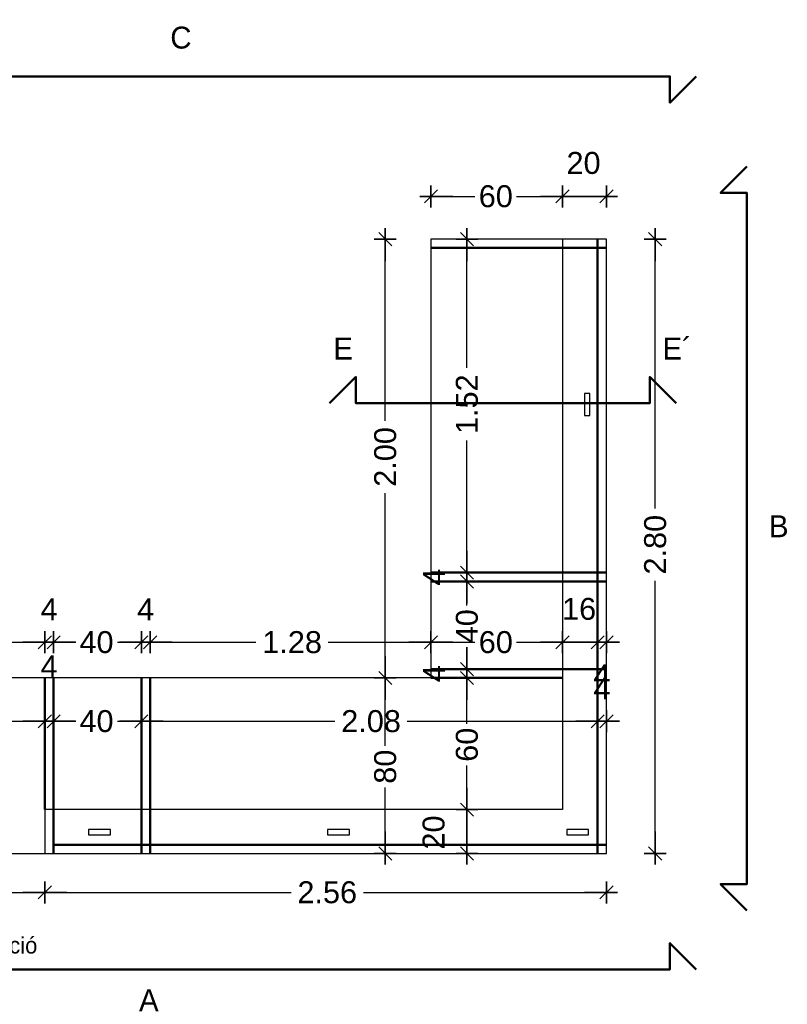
# Model space of a CAD drawing. Header units: metres. Extents: x -1 to 482, y -6 to 50.
# Tile 11 of 21: x 455.39 to 458.89, y 17.12 to 21.6. Entities that reach past the tile are written whole.
import ezdxf

# ---------------------------------------------------------------- set-up
doc = ezdxf.new("R2010")
doc.units = ezdxf.units.M
doc.header["$PDMODE"] = 65
doc.linetypes.add('CONTINUA', pattern=[0])
doc.linetypes.add('VERDECKT', pattern=[9.525, 6.35, -3.175])
doc.layers.add('EQUIPAMENT INTERIOR', color=7, linetype='CONTINUA', lineweight=25)
doc.styles.add('ARIAL', font='arial.ttf')
doc.styles.add('Century Gothic', font='txt')
doc.dimstyles.new('DIMSTYLE_14', dxfattribs={"dimtxt": 0.1, "dimasz": 0.1, "dimexe": 0, "dimexo": 1e-06, "dimgap": 0.05, "dimtad": 0, "dimdec": 0, "dimlfac": 100, "dimrnd": 1, "dimzin": 4, "dimdsep": 46, "dimtxsty": 'ARIAL', "dimblk1": 'ALL_ML_STRICH', "dimblk2": 'ALL_ML_STRICH', "dimsah": 1, "dimcen": 0, "dimse1": 1, "dimse2": 1, "dimclrd": 2, "dimclre": 2, "dimclrt": 2, "dimadec": 0, "dimazin": 0, "dimtfac": 1, "dimtdec": 0, "dimtix": 1, "dimtmove": 2, "dimatfit": 3, "dimfxl": 0, "dimtvp": 1.2, "dimtzin": 0, "dimlwd": 0, "dimlwe": 35, "dimarcsym": 0})
doc.dimstyles.new('DIMSTYLE_4', dxfattribs={"dimtxt": 0.1, "dimasz": 0.1, "dimexe": 0, "dimexo": 1e-06, "dimgap": 0.05, "dimtad": 0, "dimdec": 0, "dimlfac": 100, "dimrnd": 1, "dimzin": 4, "dimdsep": 46, "dimtxsty": 'ARIAL', "dimblk1": 'ALL_ML_STRICH', "dimblk2": 'ALL_ML_STRICH', "dimsah": 1, "dimcen": 0, "dimse1": 1, "dimse2": 1, "dimclrd": 2, "dimclre": 2, "dimclrt": 2, "dimadec": 0, "dimazin": 0, "dimtfac": 1, "dimtdec": 0, "dimtix": 1, "dimtmove": 2, "dimatfit": 3, "dimfxl": 0, "dimtzin": 0, "dimlwd": 0, "dimlwe": 35, "dimarcsym": 0})
doc.dimstyles.new('DIMSTYLE_5', dxfattribs={"dimtxt": 0.1, "dimasz": 0.1, "dimexe": 0, "dimexo": 1e-06, "dimgap": 0.05, "dimtad": 0, "dimrnd": 0.01, "dimzin": 4, "dimdsep": 46, "dimtxsty": 'ARIAL', "dimblk1": 'ALL_ML_STRICH', "dimblk2": 'ALL_ML_STRICH', "dimsah": 1, "dimcen": 0, "dimse1": 1, "dimse2": 1, "dimclrd": 2, "dimclre": 2, "dimclrt": 2, "dimadec": 0, "dimazin": 0, "dimtfac": 1, "dimtdec": 0, "dimtix": 1, "dimtmove": 2, "dimatfit": 3, "dimfxl": 0, "dimtzin": 0, "dimlwd": 0, "dimlwe": 35, "dimarcsym": 0})
doc.dimstyles.new('DIMSTYLE_6', dxfattribs={"dimtxt": 0.1, "dimasz": 0.1, "dimexe": 0, "dimexo": 1e-06, "dimgap": 0.05, "dimtad": 2, "dimdec": 0, "dimlfac": 100, "dimrnd": 1, "dimzin": 4, "dimdsep": 46, "dimtxsty": 'ARIAL', "dimblk1": 'ALL_ML_STRICH', "dimblk2": 'ALL_ML_STRICH', "dimsah": 1, "dimcen": 0, "dimse1": 1, "dimse2": 1, "dimclrd": 2, "dimclre": 2, "dimclrt": 2, "dimadec": 0, "dimazin": 0, "dimtfac": 1, "dimtdec": 0, "dimtix": 1, "dimtmove": 2, "dimatfit": 3, "dimfxl": 0, "dimtvp": 1.2, "dimtzin": 0, "dimlwd": 0, "dimlwe": 35, "dimarcsym": 0})
doc.dimstyles.new('DIMSTYLE_7', dxfattribs={"dimtxt": 0.1, "dimasz": 0.1, "dimexe": 0, "dimexo": 1e-06, "dimgap": 0.05, "dimtad": 2, "dimdec": 0, "dimlfac": 100, "dimrnd": 1, "dimzin": 4, "dimdsep": 46, "dimtxsty": 'ARIAL', "dimblk1": 'ALL_ML_STRICH', "dimblk2": 'ALL_ML_STRICH', "dimsah": 1, "dimcen": 0, "dimse1": 1, "dimse2": 1, "dimclrd": 2, "dimclre": 2, "dimclrt": 2, "dimadec": 0, "dimazin": 0, "dimtfac": 1, "dimtdec": 0, "dimtix": 1, "dimtmove": 2, "dimatfit": 3, "dimfxl": 0, "dimtvp": 1.2, "dimtzin": 0, "dimlwd": 0, "dimlwe": 35, "dimarcsym": 0})

# ---------------------------------------------------------------- blocks, each defined once
blk = doc.blocks.new('ALL_ML_STRICH')
at = {"color": 0, "linetype": 'ByBlock', "lineweight": -2}
for p, q in [((0, -0.5), (0, 0.5)), ((-1, 0), (0.5, 0)), ((-0.3, -0.3), (0.3, 0.3))]:
    blk.add_line(p, q, dxfattribs=at)
blk = doc.blocks.new('*D22')
at = {"layer": 'DEFPOINTS', "color": 2, "linetype": 'CONTINUA', "lineweight": 35, "transparency": 33554687}
for p in [(457.2637, 20.7991), (457.2637, 20.6042), (457.8637, 20.6042)]:
    blk.add_point(p, dxfattribs=at)
at = {"layer": 'EQUIPAMENT INTERIOR', "color": 2, "linetype": 'CONTINUA', "lineweight": -2, "transparency": 33554687}
for p, q in [((457.2637, 20.7991), (457.4644, 20.7991)), ((457.6544, 20.7991), (457.8637, 20.7991))]:
    blk.add_line(p, q, dxfattribs=at)
at = {"layer": 'EQUIPAMENT INTERIOR', "color": 2, "linetype": 'CONTINUA', "lineweight": 35, "transparency": 33554687, "xscale": 0.1, "yscale": 0.1, "zscale": 0.1, "rotation": 180}
blk.add_blockref('ALL_ML_STRICH', (457.2637, 20.7991), dxfattribs=at)
at = {"layer": 'EQUIPAMENT INTERIOR', "color": 2, "linetype": 'CONTINUA', "lineweight": 35, "transparency": 33554687, "xscale": 0.1, "yscale": 0.1, "zscale": 0.1}
blk.add_blockref('ALL_ML_STRICH', (457.8637, 20.7991), dxfattribs=at)
at = {"layer": 'EQUIPAMENT INTERIOR', "color": 2, "linetype": 'CONTINUA', "lineweight": 35, "transparency": 33554687, "insert": (457.5594, 20.7991), "char_height": 0.1, "width": 0.2, "attachment_point": 5, "style": 'ARIAL'}
blk.add_mtext('\\A1;{60}', dxfattribs=at)
blk = doc.blocks.new('*D23')
at = {"layer": 'DEFPOINTS', "color": 2, "linetype": 'CONTINUA', "lineweight": 35, "transparency": 33554687}
for p in [(457.8637, 20.7991), (457.8637, 20.6042), (458.0637, 20.6042)]:
    blk.add_point(p, dxfattribs=at)
at = {"layer": 'EQUIPAMENT INTERIOR', "color": 2, "linetype": 'CONTINUA', "lineweight": -2, "transparency": 33554687}
blk.add_line((457.8637, 20.7991), (458.0637, 20.7991), dxfattribs=at)
at = {"layer": 'EQUIPAMENT INTERIOR', "color": 2, "linetype": 'CONTINUA', "lineweight": 35, "transparency": 33554687, "xscale": 0.1, "yscale": 0.1, "zscale": 0.1, "rotation": 180}
blk.add_blockref('ALL_ML_STRICH', (457.8637, 20.7991), dxfattribs=at)
at = {"layer": 'EQUIPAMENT INTERIOR', "color": 2, "linetype": 'CONTINUA', "lineweight": 35, "transparency": 33554687, "xscale": 0.1, "yscale": 0.1, "zscale": 0.1}
blk.add_blockref('ALL_ML_STRICH', (458.0637, 20.7991), dxfattribs=at)
at = {"layer": 'EQUIPAMENT INTERIOR', "color": 2, "linetype": 'CONTINUA', "lineweight": 35, "transparency": 33554687, "insert": (457.9594, 20.9508), "char_height": 0.1, "width": 0.2, "attachment_point": 5, "style": 'ARIAL'}
blk.add_mtext('\\A1;{20}', dxfattribs=at)
blk = doc.blocks.new('*D24')
at = {"layer": 'DEFPOINTS', "color": 2, "linetype": 'CONTINUA', "lineweight": 35, "transparency": 33554687}
for p in [(458.0637, 20.6042), (458.0637, 17.8042), (458.2862, 17.8042)]:
    blk.add_point(p, dxfattribs=at)
at = {"layer": 'EQUIPAMENT INTERIOR', "color": 2, "linetype": 'CONTINUA', "lineweight": -2, "transparency": 33554687}
for p, q in [((458.2862, 19.3766), (458.2862, 20.6042)), ((458.2862, 17.8042), (458.2862, 19.0466))]:
    blk.add_line(p, q, dxfattribs=at)
at = {"layer": 'EQUIPAMENT INTERIOR', "color": 2, "linetype": 'CONTINUA', "lineweight": 35, "transparency": 33554687, "xscale": 0.1, "yscale": 0.1, "zscale": 0.1}
for p, rotation in [((458.2862, 20.6042), 90), ((458.2862, 17.8042), 270)]:
    blk.add_blockref('ALL_ML_STRICH', p, dxfattribs=dict(at, rotation=rotation))
at = {"layer": 'EQUIPAMENT INTERIOR', "color": 2, "linetype": 'CONTINUA', "lineweight": 35, "transparency": 33554687, "insert": (458.2862, 19.2116), "char_height": 0.1, "width": 0.4, "attachment_point": 5, "rotation": 90, "style": 'ARIAL'}
blk.add_mtext('\\A1;{\\A1;{2.80\\H0.066000;\\S^ ;}}', dxfattribs=at)
blk = doc.blocks.new('*D38')
at = {"layer": 'DEFPOINTS', "color": 2, "linetype": 'CONTINUA', "lineweight": 35, "transparency": 33554687}
for p in [(455.5037, 17.8042), (454.2637, 17.627), (454.2637, 17.3342)]:
    blk.add_point(p, dxfattribs=at)
at = {"layer": 'EQUIPAMENT INTERIOR', "color": 2, "linetype": 'CONTINUA', "lineweight": -2, "transparency": 33554687}
for p, q in [((454.2637, 17.627), (454.7262, 17.627)), ((455.0562, 17.627), (455.5037, 17.627))]:
    blk.add_line(p, q, dxfattribs=at)
at = {"layer": 'EQUIPAMENT INTERIOR', "color": 2, "linetype": 'CONTINUA', "lineweight": 35, "transparency": 33554687, "xscale": 0.1, "yscale": 0.1, "zscale": 0.1, "rotation": 180}
blk.add_blockref('ALL_ML_STRICH', (454.2637, 17.627), dxfattribs=at)
at = {"layer": 'EQUIPAMENT INTERIOR', "color": 2, "linetype": 'CONTINUA', "lineweight": 35, "transparency": 33554687, "xscale": 0.1, "yscale": 0.1, "zscale": 0.1}
blk.add_blockref('ALL_ML_STRICH', (455.5037, 17.627), dxfattribs=at)
at = {"layer": 'EQUIPAMENT INTERIOR', "color": 2, "linetype": 'CONTINUA', "lineweight": 35, "transparency": 33554687, "insert": (454.8912, 17.627), "char_height": 0.1, "width": 0.4, "attachment_point": 5, "style": 'ARIAL'}
blk.add_mtext('\\A1;{\\A1;{1.24\\H0.066000;\\S^ ;}}', dxfattribs=at)
blk = doc.blocks.new('*D39')
at = {"layer": 'DEFPOINTS', "color": 2, "linetype": 'CONTINUA', "lineweight": 35, "transparency": 33554687}
for p in [(455.5037, 17.8042), (458.0637, 17.8042), (455.5037, 17.627)]:
    blk.add_point(p, dxfattribs=at)
at = {"layer": 'EQUIPAMENT INTERIOR', "color": 2, "linetype": 'CONTINUA', "lineweight": -2, "transparency": 33554687}
for p, q in [((455.5037, 17.627), (456.626, 17.627)), ((456.956, 17.627), (458.0637, 17.627))]:
    blk.add_line(p, q, dxfattribs=at)
at = {"layer": 'EQUIPAMENT INTERIOR', "color": 2, "linetype": 'CONTINUA', "lineweight": 35, "transparency": 33554687, "xscale": 0.1, "yscale": 0.1, "zscale": 0.1, "rotation": 180}
blk.add_blockref('ALL_ML_STRICH', (455.5037, 17.627), dxfattribs=at)
at = {"layer": 'EQUIPAMENT INTERIOR', "color": 2, "linetype": 'CONTINUA', "lineweight": 35, "transparency": 33554687, "xscale": 0.1, "yscale": 0.1, "zscale": 0.1}
blk.add_blockref('ALL_ML_STRICH', (458.0637, 17.627), dxfattribs=at)
at = {"layer": 'EQUIPAMENT INTERIOR', "color": 2, "linetype": 'CONTINUA', "lineweight": 35, "transparency": 33554687, "insert": (456.791, 17.627), "char_height": 0.1, "width": 0.4, "attachment_point": 5, "style": 'ARIAL'}
blk.add_mtext('\\A1;{\\A1;{2.56\\H0.066000;\\S^ ;}}', dxfattribs=at)
blk = doc.blocks.new('*D126')
at = {"layer": 'DEFPOINTS', "color": 2, "linetype": 'CONTINUA', "lineweight": 35, "transparency": 33554687}
for p in [(457.2323, 18.6042), (457.0557, 17.8042), (457.1734, 17.8042)]:
    blk.add_point(p, dxfattribs=at)
at = {"layer": 'EQUIPAMENT INTERIOR', "color": 2, "linetype": 'CONTINUA', "lineweight": -2, "transparency": 33554687}
for p, q in [((457.0557, 18.2949), (457.0557, 18.6042)), ((457.0557, 17.8042), (457.0557, 18.1049))]:
    blk.add_line(p, q, dxfattribs=at)
at = {"layer": 'EQUIPAMENT INTERIOR', "color": 2, "linetype": 'CONTINUA', "lineweight": 35, "transparency": 33554687, "xscale": 0.1, "yscale": 0.1, "zscale": 0.1}
for p, rotation in [((457.0557, 18.6042), 90), ((457.0557, 17.8042), 270)]:
    blk.add_blockref('ALL_ML_STRICH', p, dxfattribs=dict(at, rotation=rotation))
at = {"layer": 'EQUIPAMENT INTERIOR', "color": 2, "linetype": 'CONTINUA', "lineweight": 35, "transparency": 33554687, "insert": (457.0557, 18.1999), "char_height": 0.1, "width": 0.2, "attachment_point": 5, "rotation": 90, "style": 'ARIAL'}
blk.add_mtext('\\A1;{80}', dxfattribs=at)
blk = doc.blocks.new('*D127')
at = {"layer": 'DEFPOINTS', "color": 2, "linetype": 'CONTINUA', "lineweight": 35, "transparency": 33554687}
for p in [(457.2637, 20.6042), (457.0557, 18.6042), (457.2323, 18.6042)]:
    blk.add_point(p, dxfattribs=at)
at = {"layer": 'EQUIPAMENT INTERIOR', "color": 2, "linetype": 'CONTINUA', "lineweight": -2, "transparency": 33554687}
for p, q in [((457.0557, 19.7766), (457.0557, 20.6042)), ((457.0557, 18.6042), (457.0557, 19.4466))]:
    blk.add_line(p, q, dxfattribs=at)
at = {"layer": 'EQUIPAMENT INTERIOR', "color": 2, "linetype": 'CONTINUA', "lineweight": 35, "transparency": 33554687, "xscale": 0.1, "yscale": 0.1, "zscale": 0.1}
for p, rotation in [((457.0557, 20.6042), 90), ((457.0557, 18.6042), 270)]:
    blk.add_blockref('ALL_ML_STRICH', p, dxfattribs=dict(at, rotation=rotation))
at = {"layer": 'EQUIPAMENT INTERIOR', "color": 2, "linetype": 'CONTINUA', "lineweight": 35, "transparency": 33554687, "insert": (457.0557, 19.6116), "char_height": 0.1, "width": 0.4, "attachment_point": 5, "rotation": 90, "style": 'ARIAL'}
blk.add_mtext('\\A1;{\\A1;{2.00\\H0.066000;\\S^ ;}}', dxfattribs=at)
blk = doc.blocks.new('*D129')
at = {"layer": 'DEFPOINTS', "color": 2, "linetype": 'CONTINUA', "lineweight": 35, "transparency": 33554687}
for p in [(454.3037, 18.407), (455.5037, 18.2777), (454.3037, 18.2042)]:
    blk.add_point(p, dxfattribs=at)
at = {"layer": 'EQUIPAMENT INTERIOR', "color": 2, "linetype": 'CONTINUA', "lineweight": -2, "transparency": 33554687}
for p, q in [((454.3037, 18.407), (454.7461, 18.407)), ((455.0761, 18.407), (455.5037, 18.407))]:
    blk.add_line(p, q, dxfattribs=at)
at = {"layer": 'EQUIPAMENT INTERIOR', "color": 2, "linetype": 'CONTINUA', "lineweight": 35, "transparency": 33554687, "xscale": 0.1, "yscale": 0.1, "zscale": 0.1, "rotation": 180}
blk.add_blockref('ALL_ML_STRICH', (454.3037, 18.407), dxfattribs=at)
at = {"layer": 'EQUIPAMENT INTERIOR', "color": 2, "linetype": 'CONTINUA', "lineweight": 35, "transparency": 33554687, "xscale": 0.1, "yscale": 0.1, "zscale": 0.1}
blk.add_blockref('ALL_ML_STRICH', (455.5037, 18.407), dxfattribs=at)
at = {"layer": 'EQUIPAMENT INTERIOR', "color": 2, "linetype": 'CONTINUA', "lineweight": 35, "transparency": 33554687, "insert": (454.9111, 18.407), "char_height": 0.1, "width": 0.4, "attachment_point": 5, "style": 'ARIAL'}
blk.add_mtext('\\A1;{\\A1;{1.20\\H0.066000;\\S^ ;}}', dxfattribs=at)
blk = doc.blocks.new('*D130')
at = {"layer": 'DEFPOINTS', "color": 2, "linetype": 'CONTINUA', "lineweight": 35, "transparency": 33554687}
for p in [(455.5037, 18.407), (455.5037, 18.2777), (455.5437, 18.2777)]:
    blk.add_point(p, dxfattribs=at)
at = {"layer": 'EQUIPAMENT INTERIOR', "color": 2, "linetype": 'CONTINUA', "lineweight": -2, "transparency": 33554687}
blk.add_line((455.5037, 18.407), (455.5437, 18.407), dxfattribs=at)
at = {"layer": 'EQUIPAMENT INTERIOR', "color": 2, "linetype": 'CONTINUA', "lineweight": 35, "transparency": 33554687, "xscale": 0.1, "yscale": 0.1, "zscale": 0.1}
blk.add_blockref('ALL_ML_STRICH', (455.5437, 18.407), dxfattribs=at)
at = {"layer": 'EQUIPAMENT INTERIOR', "color": 2, "linetype": 'CONTINUA', "lineweight": 35, "transparency": 33554687, "xscale": 0.1, "yscale": 0.1, "zscale": 0.1, "rotation": 180}
blk.add_blockref('ALL_ML_STRICH', (455.5037, 18.407), dxfattribs=at)
at = {"layer": 'EQUIPAMENT INTERIOR', "color": 2, "linetype": 'CONTINUA', "lineweight": 35, "transparency": 33554687, "insert": (455.5233, 18.657), "char_height": 0.1, "width": 0.1, "attachment_point": 5, "style": 'ARIAL'}
blk.add_mtext('\\A1;{4}', dxfattribs=at)
blk = doc.blocks.new('*D131')
at = {"layer": 'DEFPOINTS', "color": 2, "linetype": 'CONTINUA', "lineweight": 35, "transparency": 33554687}
for p in [(455.5437, 18.407), (455.9437, 18.3094), (455.5437, 18.2777)]:
    blk.add_point(p, dxfattribs=at)
at = {"layer": 'EQUIPAMENT INTERIOR', "color": 2, "linetype": 'CONTINUA', "lineweight": -2, "transparency": 33554687}
for p, q in [((455.5437, 18.407), (455.6444, 18.407)), ((455.8344, 18.407), (455.9437, 18.407))]:
    blk.add_line(p, q, dxfattribs=at)
at = {"layer": 'EQUIPAMENT INTERIOR', "color": 2, "linetype": 'CONTINUA', "lineweight": 35, "transparency": 33554687, "xscale": 0.1, "yscale": 0.1, "zscale": 0.1, "rotation": 180}
blk.add_blockref('ALL_ML_STRICH', (455.5437, 18.407), dxfattribs=at)
at = {"layer": 'EQUIPAMENT INTERIOR', "color": 2, "linetype": 'CONTINUA', "lineweight": 35, "transparency": 33554687, "xscale": 0.1, "yscale": 0.1, "zscale": 0.1}
blk.add_blockref('ALL_ML_STRICH', (455.9437, 18.407), dxfattribs=at)
at = {"layer": 'EQUIPAMENT INTERIOR', "color": 2, "linetype": 'CONTINUA', "lineweight": 35, "transparency": 33554687, "insert": (455.7394, 18.407), "char_height": 0.1, "width": 0.2, "attachment_point": 5, "style": 'ARIAL'}
blk.add_mtext('\\A1;{40}', dxfattribs=at)
blk = doc.blocks.new('*D132')
at = {"layer": 'DEFPOINTS', "color": 2, "linetype": 'CONTINUA', "lineweight": 35, "transparency": 33554687}
for p in [(455.9437, 18.407), (458.0237, 18.4346), (455.9437, 18.3094)]:
    blk.add_point(p, dxfattribs=at)
at = {"layer": 'EQUIPAMENT INTERIOR', "color": 2, "linetype": 'CONTINUA', "lineweight": -2, "transparency": 33554687}
for p, q in [((455.9437, 18.407), (456.8259, 18.407)), ((457.1559, 18.407), (458.0237, 18.407))]:
    blk.add_line(p, q, dxfattribs=at)
at = {"layer": 'EQUIPAMENT INTERIOR', "color": 2, "linetype": 'CONTINUA', "lineweight": 35, "transparency": 33554687, "xscale": 0.1, "yscale": 0.1, "zscale": 0.1, "rotation": 180}
blk.add_blockref('ALL_ML_STRICH', (455.9437, 18.407), dxfattribs=at)
at = {"layer": 'EQUIPAMENT INTERIOR', "color": 2, "linetype": 'CONTINUA', "lineweight": 35, "transparency": 33554687, "xscale": 0.1, "yscale": 0.1, "zscale": 0.1}
blk.add_blockref('ALL_ML_STRICH', (458.0237, 18.407), dxfattribs=at)
at = {"layer": 'EQUIPAMENT INTERIOR', "color": 2, "linetype": 'CONTINUA', "lineweight": 35, "transparency": 33554687, "insert": (456.9909, 18.407), "char_height": 0.1, "width": 0.4, "attachment_point": 5, "style": 'ARIAL'}
blk.add_mtext('\\A1;{\\A1;{2.08\\H0.066000;\\S^ ;}}', dxfattribs=at)
blk = doc.blocks.new('*D133')
at = {"layer": 'DEFPOINTS', "color": 2, "linetype": 'CONTINUA', "lineweight": 35, "transparency": 33554687}
for p in [(458.0237, 18.4346), (458.0237, 18.407), (458.0637, 18.2742)]:
    blk.add_point(p, dxfattribs=at)
at = {"layer": 'EQUIPAMENT INTERIOR', "color": 2, "linetype": 'CONTINUA', "lineweight": -2, "transparency": 33554687}
blk.add_line((458.0237, 18.407), (458.0637, 18.407), dxfattribs=at)
at = {"layer": 'EQUIPAMENT INTERIOR', "color": 2, "linetype": 'CONTINUA', "lineweight": 35, "transparency": 33554687, "xscale": 0.1, "yscale": 0.1, "zscale": 0.1}
blk.add_blockref('ALL_ML_STRICH', (458.0637, 18.407), dxfattribs=at)
at = {"layer": 'EQUIPAMENT INTERIOR', "color": 2, "linetype": 'CONTINUA', "lineweight": 35, "transparency": 33554687, "xscale": 0.1, "yscale": 0.1, "zscale": 0.1, "rotation": 180}
blk.add_blockref('ALL_ML_STRICH', (458.0237, 18.407), dxfattribs=at)
at = {"layer": 'EQUIPAMENT INTERIOR', "color": 2, "linetype": 'CONTINUA', "lineweight": 35, "transparency": 33554687, "insert": (458.0433, 18.557), "char_height": 0.1, "width": 0.1, "attachment_point": 5, "style": 'ARIAL'}
blk.add_mtext('\\A1;{4}', dxfattribs=at)
blk = doc.blocks.new('*D134')
at = {"layer": 'DEFPOINTS', "color": 2, "linetype": 'CONTINUA', "lineweight": 35, "transparency": 33554687}
for p in [(457.1049, 18.0042), (457.1001, 17.8042), (457.428, 17.8042)]:
    blk.add_point(p, dxfattribs=at)
at = {"layer": 'EQUIPAMENT INTERIOR', "color": 2, "linetype": 'CONTINUA', "lineweight": -2, "transparency": 33554687}
blk.add_line((457.428, 17.8042), (457.428, 18.0042), dxfattribs=at)
at = {"layer": 'EQUIPAMENT INTERIOR', "color": 2, "linetype": 'CONTINUA', "lineweight": 35, "transparency": 33554687, "xscale": 0.1, "yscale": 0.1, "zscale": 0.1}
for p, rotation in [((457.428, 18.0042), 90), ((457.428, 17.8042), 270)]:
    blk.add_blockref('ALL_ML_STRICH', p, dxfattribs=dict(at, rotation=rotation))
at = {"layer": 'EQUIPAMENT INTERIOR', "color": 2, "linetype": 'CONTINUA', "lineweight": 35, "transparency": 33554687, "insert": (457.2763, 17.8999), "char_height": 0.1, "width": 0.2, "attachment_point": 5, "rotation": 90, "style": 'ARIAL'}
blk.add_mtext('\\A1;{20}', dxfattribs=at)
blk = doc.blocks.new('*D135')
at = {"layer": 'DEFPOINTS', "color": 2, "linetype": 'CONTINUA', "lineweight": 35, "transparency": 33554687}
for p in [(457.2637, 18.6042), (457.1049, 18.0042), (457.428, 18.0042)]:
    blk.add_point(p, dxfattribs=at)
at = {"layer": 'EQUIPAMENT INTERIOR', "color": 2, "linetype": 'CONTINUA', "lineweight": -2, "transparency": 33554687}
for p, q in [((457.428, 18.3949), (457.428, 18.6042)), ((457.428, 18.0042), (457.428, 18.2049))]:
    blk.add_line(p, q, dxfattribs=at)
at = {"layer": 'EQUIPAMENT INTERIOR', "color": 2, "linetype": 'CONTINUA', "lineweight": 35, "transparency": 33554687, "xscale": 0.1, "yscale": 0.1, "zscale": 0.1}
for p, rotation in [((457.428, 18.6042), 90), ((457.428, 18.0042), 270)]:
    blk.add_blockref('ALL_ML_STRICH', p, dxfattribs=dict(at, rotation=rotation))
at = {"layer": 'EQUIPAMENT INTERIOR', "color": 2, "linetype": 'CONTINUA', "lineweight": 35, "transparency": 33554687, "insert": (457.428, 18.2999), "char_height": 0.1, "width": 0.2, "attachment_point": 5, "rotation": 90, "style": 'ARIAL'}
blk.add_mtext('\\A1;{60}', dxfattribs=at)
blk = doc.blocks.new('*D136')
at = {"layer": 'DEFPOINTS', "color": 2, "linetype": 'CONTINUA', "lineweight": 35, "transparency": 33554687}
for p in [(457.2637, 18.6442), (457.2637, 18.6042), (457.428, 18.6042)]:
    blk.add_point(p, dxfattribs=at)
at = {"layer": 'EQUIPAMENT INTERIOR', "color": 2, "linetype": 'CONTINUA', "lineweight": -2, "transparency": 33554687}
blk.add_line((457.428, 18.6042), (457.428, 18.6442), dxfattribs=at)
at = {"layer": 'EQUIPAMENT INTERIOR', "color": 2, "linetype": 'CONTINUA', "lineweight": 35, "transparency": 33554687, "xscale": 0.1, "yscale": 0.1, "zscale": 0.1}
for p, rotation in [((457.428, 18.6042), 270), ((457.428, 18.6442), 90)]:
    blk.add_blockref('ALL_ML_STRICH', p, dxfattribs=dict(at, rotation=rotation))
at = {"layer": 'EQUIPAMENT INTERIOR', "color": 2, "linetype": 'CONTINUA', "lineweight": 35, "transparency": 33554687, "insert": (457.278, 18.6238), "char_height": 0.1, "width": 0.1, "attachment_point": 5, "rotation": 90, "style": 'ARIAL'}
blk.add_mtext('\\A1;{4}', dxfattribs=at)
blk = doc.blocks.new('*D137')
at = {"layer": 'DEFPOINTS', "color": 2, "linetype": 'CONTINUA', "lineweight": 35, "transparency": 33554687}
for p in [(457.2637, 19.0442), (457.2637, 18.6442), (457.428, 18.6442)]:
    blk.add_point(p, dxfattribs=at)
at = {"layer": 'EQUIPAMENT INTERIOR', "color": 2, "linetype": 'CONTINUA', "lineweight": -2, "transparency": 33554687}
for p, q in [((457.428, 18.9349), (457.428, 19.0442)), ((457.428, 18.6442), (457.428, 18.7449))]:
    blk.add_line(p, q, dxfattribs=at)
at = {"layer": 'EQUIPAMENT INTERIOR', "color": 2, "linetype": 'CONTINUA', "lineweight": 35, "transparency": 33554687, "xscale": 0.1, "yscale": 0.1, "zscale": 0.1}
for p, rotation in [((457.428, 19.0442), 90), ((457.428, 18.6442), 270)]:
    blk.add_blockref('ALL_ML_STRICH', p, dxfattribs=dict(at, rotation=rotation))
at = {"layer": 'EQUIPAMENT INTERIOR', "color": 2, "linetype": 'CONTINUA', "lineweight": 35, "transparency": 33554687, "insert": (457.428, 18.8399), "char_height": 0.1, "width": 0.2, "attachment_point": 5, "rotation": 90, "style": 'ARIAL'}
blk.add_mtext('\\A1;{40}', dxfattribs=at)
blk = doc.blocks.new('*D138')
at = {"layer": 'DEFPOINTS', "color": 2, "linetype": 'CONTINUA', "lineweight": 35, "transparency": 33554687}
for p in [(457.2637, 19.0842), (457.2637, 19.0442), (457.428, 19.0442)]:
    blk.add_point(p, dxfattribs=at)
at = {"layer": 'EQUIPAMENT INTERIOR', "color": 2, "linetype": 'CONTINUA', "lineweight": -2, "transparency": 33554687}
blk.add_line((457.428, 19.0442), (457.428, 19.0842), dxfattribs=at)
at = {"layer": 'EQUIPAMENT INTERIOR', "color": 2, "linetype": 'CONTINUA', "lineweight": 35, "transparency": 33554687, "xscale": 0.1, "yscale": 0.1, "zscale": 0.1}
for p, rotation in [((457.428, 19.0442), 270), ((457.428, 19.0842), 90)]:
    blk.add_blockref('ALL_ML_STRICH', p, dxfattribs=dict(at, rotation=rotation))
at = {"layer": 'EQUIPAMENT INTERIOR', "color": 2, "linetype": 'CONTINUA', "lineweight": 35, "transparency": 33554687, "insert": (457.278, 19.0638), "char_height": 0.1, "width": 0.1, "attachment_point": 5, "rotation": 90, "style": 'ARIAL'}
blk.add_mtext('\\A1;{4}', dxfattribs=at)
blk = doc.blocks.new('*D139')
at = {"layer": 'DEFPOINTS', "color": 2, "linetype": 'CONTINUA', "lineweight": 35, "transparency": 33554687}
for p in [(457.2637, 20.6042), (457.2637, 19.0842), (457.428, 19.0842)]:
    blk.add_point(p, dxfattribs=at)
at = {"layer": 'EQUIPAMENT INTERIOR', "color": 2, "linetype": 'CONTINUA', "lineweight": -2, "transparency": 33554687}
for p, q in [((457.428, 20.017), (457.428, 20.6042)), ((457.428, 19.0842), (457.428, 19.687))]:
    blk.add_line(p, q, dxfattribs=at)
at = {"layer": 'EQUIPAMENT INTERIOR', "color": 2, "linetype": 'CONTINUA', "lineweight": 35, "transparency": 33554687, "xscale": 0.1, "yscale": 0.1, "zscale": 0.1}
for p, rotation in [((457.428, 20.6042), 90), ((457.428, 19.0842), 270)]:
    blk.add_blockref('ALL_ML_STRICH', p, dxfattribs=dict(at, rotation=rotation))
at = {"layer": 'EQUIPAMENT INTERIOR', "color": 2, "linetype": 'CONTINUA', "lineweight": 35, "transparency": 33554687, "insert": (457.428, 19.852), "char_height": 0.1, "width": 0.4, "attachment_point": 5, "rotation": 90, "style": 'ARIAL'}
blk.add_mtext('\\A1;{\\A1;{1.52\\H0.066000;\\S^ ;}}', dxfattribs=at)
blk = doc.blocks.new('*D141')
at = {"layer": 'DEFPOINTS', "color": 2, "linetype": 'CONTINUA', "lineweight": 35, "transparency": 33554687}
for p in [(454.3037, 18.767), (454.3037, 18.6042), (455.5037, 18.6042)]:
    blk.add_point(p, dxfattribs=at)
at = {"layer": 'EQUIPAMENT INTERIOR', "color": 2, "linetype": 'CONTINUA', "lineweight": -2, "transparency": 33554687}
for p, q in [((454.3037, 18.767), (454.7461, 18.767)), ((455.0761, 18.767), (455.5037, 18.767))]:
    blk.add_line(p, q, dxfattribs=at)
at = {"layer": 'EQUIPAMENT INTERIOR', "color": 2, "linetype": 'CONTINUA', "lineweight": 35, "transparency": 33554687, "xscale": 0.1, "yscale": 0.1, "zscale": 0.1, "rotation": 180}
blk.add_blockref('ALL_ML_STRICH', (454.3037, 18.767), dxfattribs=at)
at = {"layer": 'EQUIPAMENT INTERIOR', "color": 2, "linetype": 'CONTINUA', "lineweight": 35, "transparency": 33554687, "xscale": 0.1, "yscale": 0.1, "zscale": 0.1}
blk.add_blockref('ALL_ML_STRICH', (455.5037, 18.767), dxfattribs=at)
at = {"layer": 'EQUIPAMENT INTERIOR', "color": 2, "linetype": 'CONTINUA', "lineweight": 35, "transparency": 33554687, "insert": (454.9111, 18.767), "char_height": 0.1, "width": 0.4, "attachment_point": 5, "style": 'ARIAL'}
blk.add_mtext('\\A1;{\\A1;{1.20\\H0.066000;\\S^ ;}}', dxfattribs=at)
blk = doc.blocks.new('*D142')
at = {"layer": 'DEFPOINTS', "color": 2, "linetype": 'CONTINUA', "lineweight": 35, "transparency": 33554687}
for p in [(455.5037, 18.767), (455.5037, 18.6042), (455.5437, 18.5669)]:
    blk.add_point(p, dxfattribs=at)
at = {"layer": 'EQUIPAMENT INTERIOR', "color": 2, "linetype": 'CONTINUA', "lineweight": -2, "transparency": 33554687}
blk.add_line((455.5037, 18.767), (455.5437, 18.767), dxfattribs=at)
at = {"layer": 'EQUIPAMENT INTERIOR', "color": 2, "linetype": 'CONTINUA', "lineweight": 35, "transparency": 33554687, "xscale": 0.1, "yscale": 0.1, "zscale": 0.1}
blk.add_blockref('ALL_ML_STRICH', (455.5437, 18.767), dxfattribs=at)
at = {"layer": 'EQUIPAMENT INTERIOR', "color": 2, "linetype": 'CONTINUA', "lineweight": 35, "transparency": 33554687, "xscale": 0.1, "yscale": 0.1, "zscale": 0.1, "rotation": 180}
blk.add_blockref('ALL_ML_STRICH', (455.5037, 18.767), dxfattribs=at)
at = {"layer": 'EQUIPAMENT INTERIOR', "color": 2, "linetype": 'CONTINUA', "lineweight": 35, "transparency": 33554687, "insert": (455.5233, 18.917), "char_height": 0.1, "width": 0.1, "attachment_point": 5, "style": 'ARIAL'}
blk.add_mtext('\\A1;{4}', dxfattribs=at)
blk = doc.blocks.new('*D143')
at = {"layer": 'DEFPOINTS', "color": 2, "linetype": 'CONTINUA', "lineweight": 35, "transparency": 33554687}
for p in [(455.5437, 18.767), (455.9437, 18.6042), (455.5437, 18.5669)]:
    blk.add_point(p, dxfattribs=at)
at = {"layer": 'EQUIPAMENT INTERIOR', "color": 2, "linetype": 'CONTINUA', "lineweight": -2, "transparency": 33554687}
for p, q in [((455.5437, 18.767), (455.6444, 18.767)), ((455.8344, 18.767), (455.9437, 18.767))]:
    blk.add_line(p, q, dxfattribs=at)
at = {"layer": 'EQUIPAMENT INTERIOR', "color": 2, "linetype": 'CONTINUA', "lineweight": 35, "transparency": 33554687, "xscale": 0.1, "yscale": 0.1, "zscale": 0.1, "rotation": 180}
blk.add_blockref('ALL_ML_STRICH', (455.5437, 18.767), dxfattribs=at)
at = {"layer": 'EQUIPAMENT INTERIOR', "color": 2, "linetype": 'CONTINUA', "lineweight": 35, "transparency": 33554687, "xscale": 0.1, "yscale": 0.1, "zscale": 0.1}
blk.add_blockref('ALL_ML_STRICH', (455.9437, 18.767), dxfattribs=at)
at = {"layer": 'EQUIPAMENT INTERIOR', "color": 2, "linetype": 'CONTINUA', "lineweight": 35, "transparency": 33554687, "insert": (455.7394, 18.767), "char_height": 0.1, "width": 0.2, "attachment_point": 5, "style": 'ARIAL'}
blk.add_mtext('\\A1;{40}', dxfattribs=at)
blk = doc.blocks.new('*D144')
at = {"layer": 'DEFPOINTS', "color": 2, "linetype": 'CONTINUA', "lineweight": 35, "transparency": 33554687}
for p in [(455.9437, 18.767), (455.9437, 18.6042), (455.9837, 18.6042)]:
    blk.add_point(p, dxfattribs=at)
at = {"layer": 'EQUIPAMENT INTERIOR', "color": 2, "linetype": 'CONTINUA', "lineweight": -2, "transparency": 33554687}
blk.add_line((455.9437, 18.767), (455.9837, 18.767), dxfattribs=at)
at = {"layer": 'EQUIPAMENT INTERIOR', "color": 2, "linetype": 'CONTINUA', "lineweight": 35, "transparency": 33554687, "xscale": 0.1, "yscale": 0.1, "zscale": 0.1}
blk.add_blockref('ALL_ML_STRICH', (455.9837, 18.767), dxfattribs=at)
at = {"layer": 'EQUIPAMENT INTERIOR', "color": 2, "linetype": 'CONTINUA', "lineweight": 35, "transparency": 33554687, "xscale": 0.1, "yscale": 0.1, "zscale": 0.1, "rotation": 180}
blk.add_blockref('ALL_ML_STRICH', (455.9437, 18.767), dxfattribs=at)
at = {"layer": 'EQUIPAMENT INTERIOR', "color": 2, "linetype": 'CONTINUA', "lineweight": 35, "transparency": 33554687, "insert": (455.9633, 18.917), "char_height": 0.1, "width": 0.1, "attachment_point": 5, "style": 'ARIAL'}
blk.add_mtext('\\A1;{4}', dxfattribs=at)
blk = doc.blocks.new('*D145')
at = {"layer": 'DEFPOINTS', "color": 2, "linetype": 'CONTINUA', "lineweight": 35, "transparency": 33554687}
for p in [(455.9837, 18.767), (455.9837, 18.6042), (457.2637, 18.6042)]:
    blk.add_point(p, dxfattribs=at)
at = {"layer": 'EQUIPAMENT INTERIOR', "color": 2, "linetype": 'CONTINUA', "lineweight": -2, "transparency": 33554687}
for p, q in [((455.9837, 18.767), (456.4659, 18.767)), ((456.7959, 18.767), (457.2637, 18.767))]:
    blk.add_line(p, q, dxfattribs=at)
at = {"layer": 'EQUIPAMENT INTERIOR', "color": 2, "linetype": 'CONTINUA', "lineweight": 35, "transparency": 33554687, "xscale": 0.1, "yscale": 0.1, "zscale": 0.1, "rotation": 180}
blk.add_blockref('ALL_ML_STRICH', (455.9837, 18.767), dxfattribs=at)
at = {"layer": 'EQUIPAMENT INTERIOR', "color": 2, "linetype": 'CONTINUA', "lineweight": 35, "transparency": 33554687, "xscale": 0.1, "yscale": 0.1, "zscale": 0.1}
blk.add_blockref('ALL_ML_STRICH', (457.2637, 18.767), dxfattribs=at)
at = {"layer": 'EQUIPAMENT INTERIOR', "color": 2, "linetype": 'CONTINUA', "lineweight": 35, "transparency": 33554687, "insert": (456.6309, 18.767), "char_height": 0.1, "width": 0.4, "attachment_point": 5, "style": 'ARIAL'}
blk.add_mtext('\\A1;{\\A1;{1.28\\H0.066000;\\S^ ;}}', dxfattribs=at)
blk = doc.blocks.new('*D146')
at = {"layer": 'DEFPOINTS', "color": 2, "linetype": 'CONTINUA', "lineweight": 35, "transparency": 33554687}
for p in [(457.2637, 18.767), (457.8637, 18.7564), (457.2637, 18.6042)]:
    blk.add_point(p, dxfattribs=at)
at = {"layer": 'EQUIPAMENT INTERIOR', "color": 2, "linetype": 'CONTINUA', "lineweight": -2, "transparency": 33554687}
for p, q in [((457.2637, 18.767), (457.4644, 18.767)), ((457.6544, 18.767), (457.8637, 18.767))]:
    blk.add_line(p, q, dxfattribs=at)
at = {"layer": 'EQUIPAMENT INTERIOR', "color": 2, "linetype": 'CONTINUA', "lineweight": 35, "transparency": 33554687, "xscale": 0.1, "yscale": 0.1, "zscale": 0.1, "rotation": 180}
blk.add_blockref('ALL_ML_STRICH', (457.2637, 18.767), dxfattribs=at)
at = {"layer": 'EQUIPAMENT INTERIOR', "color": 2, "linetype": 'CONTINUA', "lineweight": 35, "transparency": 33554687, "xscale": 0.1, "yscale": 0.1, "zscale": 0.1}
blk.add_blockref('ALL_ML_STRICH', (457.8637, 18.767), dxfattribs=at)
at = {"layer": 'EQUIPAMENT INTERIOR', "color": 2, "linetype": 'CONTINUA', "lineweight": 35, "transparency": 33554687, "insert": (457.5594, 18.767), "char_height": 0.1, "width": 0.2, "attachment_point": 5, "style": 'ARIAL'}
blk.add_mtext('\\A1;{60}', dxfattribs=at)
blk = doc.blocks.new('*D147')
at = {"layer": 'DEFPOINTS', "color": 2, "linetype": 'CONTINUA', "lineweight": 35, "transparency": 33554687}
for p in [(457.8637, 18.767), (457.8637, 18.7564), (458.0237, 18.7146)]:
    blk.add_point(p, dxfattribs=at)
at = {"layer": 'EQUIPAMENT INTERIOR', "color": 2, "linetype": 'CONTINUA', "lineweight": -2, "transparency": 33554687}
blk.add_line((457.8637, 18.767), (458.0237, 18.767), dxfattribs=at)
at = {"layer": 'EQUIPAMENT INTERIOR', "color": 2, "linetype": 'CONTINUA', "lineweight": 35, "transparency": 33554687, "xscale": 0.1, "yscale": 0.1, "zscale": 0.1, "rotation": 180}
blk.add_blockref('ALL_ML_STRICH', (457.8637, 18.767), dxfattribs=at)
at = {"layer": 'EQUIPAMENT INTERIOR', "color": 2, "linetype": 'CONTINUA', "lineweight": 35, "transparency": 33554687, "xscale": 0.1, "yscale": 0.1, "zscale": 0.1}
blk.add_blockref('ALL_ML_STRICH', (458.0237, 18.767), dxfattribs=at)
at = {"layer": 'EQUIPAMENT INTERIOR', "color": 2, "linetype": 'CONTINUA', "lineweight": 35, "transparency": 33554687, "insert": (457.9392, 18.9187), "char_height": 0.1, "width": 0.2, "attachment_point": 5, "style": 'ARIAL'}
blk.add_mtext('\\A1;{16}', dxfattribs=at)
blk = doc.blocks.new('*D148')
at = {"layer": 'DEFPOINTS', "color": 2, "linetype": 'CONTINUA', "lineweight": 35, "transparency": 33554687}
for p in [(458.0237, 18.767), (458.0237, 18.7146), (458.0637, 18.7564)]:
    blk.add_point(p, dxfattribs=at)
at = {"layer": 'EQUIPAMENT INTERIOR', "color": 2, "linetype": 'CONTINUA', "lineweight": -2, "transparency": 33554687}
blk.add_line((458.0237, 18.767), (458.0637, 18.767), dxfattribs=at)
at = {"layer": 'EQUIPAMENT INTERIOR', "color": 2, "linetype": 'CONTINUA', "lineweight": 35, "transparency": 33554687, "xscale": 0.1, "yscale": 0.1, "zscale": 0.1}
blk.add_blockref('ALL_ML_STRICH', (458.0637, 18.767), dxfattribs=at)
at = {"layer": 'EQUIPAMENT INTERIOR', "color": 2, "linetype": 'CONTINUA', "lineweight": 35, "transparency": 33554687, "xscale": 0.1, "yscale": 0.1, "zscale": 0.1, "rotation": 180}
blk.add_blockref('ALL_ML_STRICH', (458.0237, 18.767), dxfattribs=at)
at = {"layer": 'EQUIPAMENT INTERIOR', "color": 2, "linetype": 'CONTINUA', "lineweight": 35, "transparency": 33554687, "insert": (458.0433, 18.617), "char_height": 0.1, "width": 0.1, "attachment_point": 5, "style": 'ARIAL'}
blk.add_mtext('\\A1;{4}', dxfattribs=at)

msp = doc.modelspace()

# ---------------------------------------------------------------- linework, layer by layer
at = {"layer": 'EQUIPAMENT INTERIOR', "color": 7, "linetype": 'CONTINUA', "lineweight": 25, "transparency": 33554687}
for p, q in [((458.0637, 20.6042), (457.2637, 20.6042)), ((457.2637, 20.6042), (457.2637, 18.6042)), ((458.0637, 17.8042), (458.0637, 20.6042)), ((457.9876, 19.9011), (457.9636, 19.9011)), ((457.9636, 19.9011), (457.9636, 19.8011)), ((457.9876, 19.8011), (457.9876, 19.9011)), ((457.9636, 19.8011), (457.9876, 19.8011)), ((457.2637, 18.6042), (454.2637, 18.6042)), ((455.5037, 18.0042), (455.5037, 17.8042)), ((457.8637, 18.0042), (455.5037, 18.0042)), ((455.8033, 17.9139), (455.7033, 17.9139)), ((455.7033, 17.9139), (455.7033, 17.8899)), ((455.8033, 17.8899), (455.8033, 17.9139)), ((456.893, 17.9139), (456.793, 17.9139)), ((456.793, 17.9139), (456.793, 17.8899)), ((456.893, 17.8899), (456.893, 17.9139)), ((457.9827, 17.9139), (457.8827, 17.9139)), ((457.8827, 17.9139), (457.8827, 17.8899)), ((457.9827, 17.8899), (457.9827, 17.9139)), ((455.7033, 17.8899), (455.8033, 17.8899)), ((456.793, 17.8899), (456.893, 17.8899)), ((457.8827, 17.8899), (457.9827, 17.8899)), ((454.2637, 17.8042), (458.0637, 17.8042)), ((454.2637, 17.8042), (458.0637, 17.8042))]:
    msp.add_line(p, q, dxfattribs=at)
at = {"layer": 'EQUIPAMENT INTERIOR', "color": 202, "linetype": 'VERDECKT', "lineweight": 50, "transparency": 33554687}
for p, q in [((458.0237, 17.8042), (458.0237, 20.6042)), ((458.0637, 20.5642), (457.2637, 20.5642)), ((457.2637, 19.0842), (458.0637, 19.0842)), ((457.2637, 19.0442), (458.0637, 19.0442)), ((457.2637, 18.6442), (458.0637, 18.6442)), ((455.5037, 18.6042), (455.5037, 18.0042)), ((455.5437, 18.6042), (455.5437, 17.8042)), ((455.9437, 18.6042), (455.9437, 17.8042)), ((455.9837, 18.6042), (455.9837, 17.8042)), ((457.2637, 18.6042), (457.8637, 18.6042)), ((455.5437, 17.8442), (458.0637, 17.8442))]:
    msp.add_line(p, q, dxfattribs=at)
at = {"layer": 'EQUIPAMENT INTERIOR', "color": 202, "linetype": 'CONTINUA', "lineweight": 50, "transparency": 33554687}
for points in [[(453.7524, 21.346), (453.8727, 21.2258), (453.8727, 21.3458), (458.3527, 21.3458), (458.3527, 21.2258), (458.4729, 21.346)], [(458.7039, 17.5444), (458.5837, 17.6646), (458.7037, 17.6646), (458.7037, 20.8146), (458.5837, 20.8146), (458.7039, 20.9348)], [(456.8013, 19.8561), (456.9215, 19.9763), (456.9215, 19.8563), (458.2615, 19.8563), (458.2615, 19.9763), (458.3817, 19.8561)], [(453.7524, 17.2759), (453.8727, 17.3961), (453.8727, 17.2761), (458.3527, 17.2761), (458.3527, 17.3961), (458.4729, 17.2759)]]:
    msp.add_lwpolyline(points, dxfattribs=at)
at = {"layer": 'EQUIPAMENT INTERIOR', "color": 7, "linetype": 'CONTINUA', "lineweight": 25, "transparency": 33554687}
msp.add_lwpolyline([(458.0637, 20.6042), (457.8637, 20.6042), (457.8637, 18.0042)], dxfattribs=at)

# ---------------------------------------------------------------- texts
at = {"layer": 'EQUIPAMENT INTERIOR', "color": 7, "linetype": 'CONTINUA', "lineweight": 25, "transparency": 33554687, "attachment_point": 7, "style": 'Century Gothic'}
for s, insert, char_height, width in [('C', (456.0758, 21.4713), 0.1, 0.163333), ('E´', (458.3192, 20.0555), 0.1, 0.176667), ('E', (456.8192, 20.0555), 0.1, 0.125), ('B', (458.8047, 19.2457), 0.1, 0.13), ('Taulell\\~recepció', (454.7673, 17.3258), 0.075, 0.84), ('A', (455.9333, 17.0857), 0.1, 0.153333)]:
    msp.add_mtext(s, dxfattribs=dict(at, insert=insert, char_height=char_height, width=width))

# ---------------------------------------------------------------- dimensions: what is measured, and where the dimension line sits
at = {"layer": 'EQUIPAMENT INTERIOR', "color": 2, "linetype": 'CONTINUA', "lineweight": 35, "transparency": 33554687}
for base, p1, p2, dimstyle, picture, middle in [((458.0637, 20.7991), (457.8637, 20.6042), (458.0637, 20.6042), 'DIMSTYLE_6', '*D23', (457.9594, 20.9508)), ((457.8637, 20.7991), (457.2637, 20.6042), (457.8637, 20.6042), 'DIMSTYLE_4', '*D22', (457.5594, 20.7991)), ((455.5437, 18.767), (455.5037, 18.6042), (455.5437, 18.5669), 'DIMSTYLE_7', '*D142', (455.5233, 18.917)), ((455.9837, 18.767), (455.9437, 18.6042), (455.9837, 18.6042), 'DIMSTYLE_7', '*D144', (455.9633, 18.917)), ((458.0237, 18.767), (457.8637, 18.7564), (458.0237, 18.7146), 'DIMSTYLE_7', '*D147', (457.9392, 18.9187)), ((455.5037, 18.767), (454.3037, 18.6042), (455.5037, 18.6042), 'DIMSTYLE_5', '*D141', (454.9111, 18.767)), ((455.9437, 18.767), (455.5437, 18.5669), (455.9437, 18.6042), 'DIMSTYLE_4', '*D143', (455.7394, 18.767)), ((457.2637, 18.767), (455.9837, 18.6042), (457.2637, 18.6042), 'DIMSTYLE_5', '*D145', (456.6309, 18.767)), ((457.8637, 18.767), (457.2637, 18.6042), (457.8637, 18.7564), 'DIMSTYLE_4', '*D146', (457.5594, 18.767)), ((458.0637, 18.767), (458.0237, 18.7146), (458.0637, 18.7564), 'DIMSTYLE_14', '*D148', (458.0433, 18.617)), ((455.5437, 18.407), (455.5037, 18.2777), (455.5437, 18.2777), 'DIMSTYLE_7', '*D130', (455.5233, 18.657)), ((458.0637, 18.407), (458.0237, 18.4346), (458.0637, 18.2742), 'DIMSTYLE_7', '*D133', (458.0433, 18.557)), ((455.5037, 18.407), (454.3037, 18.2042), (455.5037, 18.2777), 'DIMSTYLE_5', '*D129', (454.9111, 18.407)), ((455.9437, 18.407), (455.5437, 18.2777), (455.9437, 18.3094), 'DIMSTYLE_4', '*D131', (455.7394, 18.407)), ((458.0237, 18.407), (455.9437, 18.3094), (458.0237, 18.4346), 'DIMSTYLE_5', '*D132', (456.9909, 18.407)), ((455.5037, 17.627), (454.2637, 17.3342), (455.5037, 17.8042), 'DIMSTYLE_5', '*D38', (454.8912, 17.627)), ((458.0637, 17.627), (455.5037, 17.8042), (458.0637, 17.8042), 'DIMSTYLE_5', '*D39', (456.791, 17.627))]:
    dim = msp.add_linear_dim(base=base, p1=p1, p2=p2, dimstyle=dimstyle, override={"dimpost": '<>', "dimclrd": 2, "dimclre": 2, "dimclrt": 2, "dimlwd": 0, "dimlwe": 35}, dxfattribs=at)
    dim.commit()
    dim.dimension.update_dxf_attribs({"geometry": picture, "text_midpoint": middle, "dimtype": 160})
for base, p1, p2, dimstyle, picture, middle in [((457.0557, 20.6042), (457.2323, 18.6042), (457.2637, 20.6042), 'DIMSTYLE_5', '*D127', (457.0557, 19.6116)), ((457.428, 20.6042), (457.2637, 19.0842), (457.2637, 20.6042), 'DIMSTYLE_5', '*D139', (457.428, 19.852)), ((458.2862, 20.6042), (458.0637, 17.8042), (458.0637, 20.6042), 'DIMSTYLE_5', '*D24', (458.2862, 19.2116)), ((457.428, 19.0842), (457.2637, 19.0442), (457.2637, 19.0842), 'DIMSTYLE_7', '*D138', (457.278, 19.0638)), ((457.428, 19.0442), (457.2637, 18.6442), (457.2637, 19.0442), 'DIMSTYLE_4', '*D137', (457.428, 18.8399)), ((457.428, 18.6442), (457.2637, 18.6042), (457.2637, 18.6442), 'DIMSTYLE_7', '*D136', (457.278, 18.6238)), ((457.0557, 18.6042), (457.1734, 17.8042), (457.2323, 18.6042), 'DIMSTYLE_4', '*D126', (457.0557, 18.1999)), ((457.428, 18.6042), (457.1049, 18.0042), (457.2637, 18.6042), 'DIMSTYLE_4', '*D135', (457.428, 18.2999)), ((457.428, 18.0042), (457.1001, 17.8042), (457.1049, 18.0042), 'DIMSTYLE_7', '*D134', (457.2763, 17.8999))]:
    dim = msp.add_linear_dim(base=base, p1=p1, p2=p2, angle=90, dimstyle=dimstyle, override={"dimpost": '<>', "dimclrd": 2, "dimclre": 2, "dimclrt": 2, "dimlwd": 0, "dimlwe": 35}, dxfattribs=at)
    dim.commit()
    dim.dimension.update_dxf_attribs({"geometry": picture, "text_midpoint": middle, "dimtype": 160})

doc.saveas('drawing.dxf')
